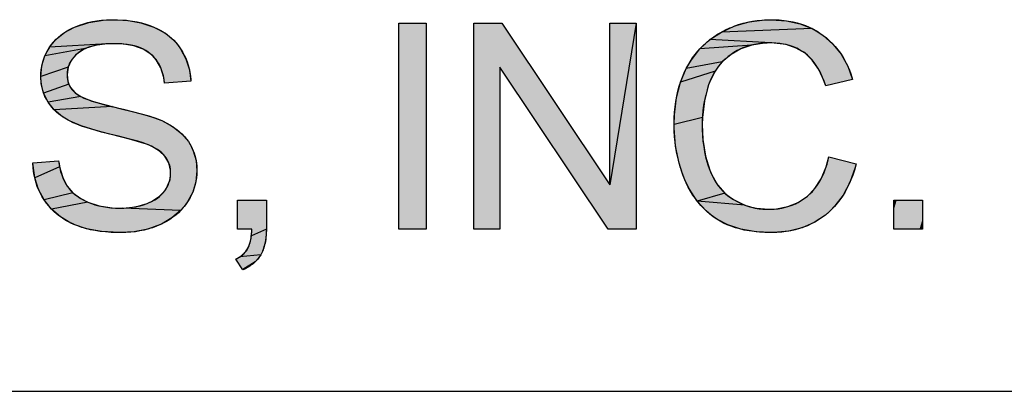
# Model space of a CAD drawing. Extents: x 0 to 1189, y 0 to 841.
# Tile 29 of 36: x 1015.63 to 1035.47, y 70 to 77.49. Entities that reach past the tile are written whole.
import ezdxf

# ---------------------------------------------------------------- set-up
doc = ezdxf.new("R2010")
doc.units = 0
doc.header["$LTSCALE"] = 65.395
doc.header["$MEASUREMENT"] = 0
doc.layers.get('0').update_dxf_attribs({"linetype": 'CONTINUOUS'})

msp = doc.modelspace()

# ---------------------------------------------------------------- linework, layer by layer
at = {"color": 4, "linetype": 'Continuous'}
for p, q in [((1016.75537, 77.35136), (1017.02104, 77.43668)), ((1017.02104, 77.43668), (1017.31007, 77.48341)), ((1017.31007, 77.48341), (1017.51697, 77.49248)), ((1017.51697, 77.49248), (1017.78163, 77.47945)), ((1017.78163, 77.47945), (1018.07328, 77.42931)), ((1018.07328, 77.42931), (1018.33199, 77.34371)), ((1023.26959, 77.42201), (1023.81873, 77.42201)), ((1023.26959, 73.27019), (1023.26959, 77.42201)), ((1023.81873, 77.42201), (1023.81873, 73.27019)), ((1025.34506, 77.422), (1027.5258, 74.16246)), ((1028.05267, 77.422), (1027.5258, 74.16246)), ((1030.0436, 77.3667), (1030.33246, 77.44867)), ((1030.33246, 77.44867), (1030.63937, 77.4885)), ((1030.63937, 77.4885), (1030.77664, 77.49248)), ((1030.77664, 77.49248), (1030.77724, 77.49248)), ((1030.77724, 77.49248), (1031.08483, 77.47147)), ((1031.08483, 77.47147), (1031.35836, 77.41088)), ((1031.35836, 77.41088), (1031.60343, 77.31244)), ((1016.36562, 77.09772), (1016.53123, 77.23288)), ((1016.53123, 77.23288), (1016.73568, 77.34303)), ((1016.73568, 77.34303), (1016.75537, 77.35136)), ((1018.33199, 77.34371), (1018.36042, 77.33142)), ((1018.36042, 77.33142), (1018.56674, 77.21737)), ((1018.56674, 77.21737), (1018.73693, 77.07624)), ((1029.53905, 77.09037), (1029.7704, 77.24226)), ((1029.7704, 77.24226), (1030.0436, 77.3667)), ((1031.60343, 77.31244), (1029.7704, 77.24226)), ((1031.60343, 77.31244), (1031.71693, 77.24878)), ((1031.71693, 77.24878), (1031.82447, 77.17545)), ((1016.23424, 76.93568), (1016.29571, 77.02011)), ((1017.39429, 77.00397), (1016.23424, 76.93568)), ((1016.29571, 77.02011), (1016.36562, 77.09772)), ((1017.39429, 77.00397), (1017.14245, 76.97037)), ((1017.54029, 77.00823), (1017.39429, 77.00397)), ((1017.68975, 77.00294), (1017.54029, 77.00823)), ((1017.92809, 76.96651), (1017.68975, 77.00294)), ((1018.73693, 77.07624), (1018.80967, 76.99505)), ((1018.80967, 76.99505), (1018.87417, 76.90679)), ((1029.33827, 76.90493), (1029.43485, 77.00185)), ((1029.43485, 77.00185), (1029.53905, 77.09037)), ((1030.76498, 77.02268), (1029.53905, 77.09037)), ((1030.64291, 77.01879), (1030.38621, 76.98117)), ((1030.76498, 77.02268), (1030.64291, 77.01879)), ((1030.8372, 77.02109), (1030.76498, 77.02268)), ((1031.0752, 76.98988), (1030.8372, 77.02109)), ((1031.27942, 76.92135), (1031.0752, 76.98988)), ((1031.82447, 77.17545), (1032.02022, 77.00134)), ((1032.02022, 77.00134), (1032.18389, 76.79529)), ((1016.14087, 76.7624), (1016.23424, 76.93568)), ((1016.95339, 76.90947), (1016.14087, 76.7624)), ((1016.7731, 76.79105), (1016.66782, 76.66793)), ((1016.81332, 76.82553), (1016.7731, 76.79105)), ((1016.95339, 76.90947), (1016.81332, 76.82553)), ((1017.14245, 76.97037), (1016.95339, 76.90947)), ((1018.11587, 76.90039), (1017.92809, 76.96651)), ((1018.26326, 76.80726), (1018.11587, 76.90039)), ((1018.32737, 76.74791), (1018.26326, 76.80726)), ((1018.87417, 76.90679), (1018.98206, 76.70277)), ((1029.16775, 76.68563), (1029.33827, 76.90493)), ((1030.38621, 76.98117), (1029.33827, 76.90493)), ((1029.96563, 76.79369), (1029.78814, 76.63971)), ((1030.16242, 76.90603), (1029.96563, 76.79369)), ((1030.38621, 76.98117), (1030.16242, 76.90603)), ((1031.45629, 76.81596), (1031.27942, 76.92135)), ((1031.6035, 76.67668), (1031.45629, 76.81596)), ((1032.18389, 76.79529), (1032.3165, 76.55492)), ((1016.07749, 76.56039), (1016.10388, 76.66261)), ((1016.10388, 76.66261), (1016.14087, 76.7624)), ((1016.66782, 76.66793), (1016.60588, 76.53346)), ((1018.38368, 76.681), (1018.32737, 76.74791)), ((1018.47334, 76.52386), (1018.38368, 76.681)), ((1018.98206, 76.70277), (1019.05035, 76.48113)), ((1029.06466, 76.50851), (1029.16775, 76.68563)), ((1029.78814, 76.63971), (1029.06466, 76.50851)), ((1029.78814, 76.63971), (1029.71278, 76.55227)), ((1031.73235, 76.49118), (1031.6035, 76.67668)), ((1016.05642, 76.34895), (1016.07749, 76.56039)), ((1016.60588, 76.53346), (1016.05642, 76.34895)), ((1016.60588, 76.53346), (1016.5852, 76.38566)), ((1018.53305, 76.33009), (1018.47334, 76.52386)), ((1019.05035, 76.48113), (1019.07827, 76.25238)), ((1027.48909, 73.27019), (1025.30834, 76.53269)), ((1028.94686, 76.22962), (1029.06466, 76.50851)), ((1029.64624, 76.45768), (1028.94686, 76.22962)), ((1029.64624, 76.45768), (1029.53968, 76.24688)), ((1029.71278, 76.55227), (1029.64624, 76.45768)), ((1031.84333, 76.24979), (1031.73235, 76.49118)), ((1032.3165, 76.55492), (1032.41607, 76.28318)), ((1016.0657, 76.2074), (1016.05642, 76.34895)), ((1016.11333, 76.01176), (1016.0657, 76.2074)), ((1016.5852, 76.38566), (1016.60028, 76.25617)), ((1016.60028, 76.25617), (1016.62232, 76.18913)), ((1018.5514, 76.21271), (1018.53305, 76.33009)), ((1028.86594, 75.92071), (1028.94686, 76.22962)), ((1029.53968, 76.24688), (1029.51427, 76.17686)), ((1031.8758, 76.15563), (1031.84333, 76.24979)), ((1016.62232, 76.18913), (1016.11333, 76.01176)), ((1016.20136, 75.83182), (1016.11333, 76.01176)), ((1016.62232, 76.18913), (1016.65409, 76.127)), ((1016.65409, 76.127), (1016.74667, 76.01748)), ((1016.74667, 76.01748), (1016.86007, 75.94361)), ((1029.51427, 76.17686), (1029.42879, 75.85428)), ((1016.86007, 75.94361), (1016.20136, 75.83182)), ((1016.32719, 75.67458), (1016.20136, 75.83182)), ((1016.86007, 75.94361), (1017.0876, 75.85231)), ((1017.0876, 75.85231), (1017.49197, 75.74084)), ((1028.82331, 75.57699), (1028.86594, 75.92071)), ((1029.42879, 75.85428), (1029.38776, 75.52315)), ((1017.49197, 75.74084), (1016.32719, 75.67458)), ((1016.49593, 75.5344), (1016.32719, 75.67458)), ((1017.57509, 75.72168), (1017.71292, 75.68969)), ((1017.71292, 75.68969), (1018.23271, 75.55176)), ((1016.64506, 75.44519), (1016.49593, 75.5344)), ((1016.86937, 75.3503), (1016.64506, 75.44519)), ((1018.23271, 75.55176), (1018.49433, 75.45685)), ((1018.49433, 75.45685), (1018.72118, 75.33092)), ((1028.81723, 75.37751), (1028.82331, 75.57699)), ((1029.38776, 75.52315), (1028.81723, 75.37751)), ((1029.38776, 75.52315), (1029.38377, 75.38046)), ((1017.27903, 75.22802), (1016.86937, 75.3503)), ((1017.4465, 75.18611), (1017.27903, 75.22802)), ((1018.72118, 75.33092), (1018.89844, 75.1892)), ((1028.81798, 75.3082), (1028.81723, 75.37751)), ((1028.84793, 74.94379), (1028.81798, 75.3082)), ((1029.38377, 75.38046), (1029.39764, 75.07392)), ((1017.89404, 75.0728), (1017.4465, 75.18611)), ((1018.186, 74.98305), (1017.89404, 75.0728)), ((1018.89844, 75.1892), (1019.0299, 75.03333)), ((1019.0299, 75.03333), (1019.0833, 74.9443)), ((1029.39764, 75.07392), (1029.44975, 74.74372)), ((1018.2855, 74.94109), (1018.186, 74.98305)), ((1018.45064, 74.84371), (1018.2855, 74.94109)), ((1018.55906, 74.73858), (1018.45064, 74.84371)), ((1019.0833, 74.9443), (1019.12677, 74.85081)), ((1019.12677, 74.85081), (1019.18405, 74.65058)), ((1028.92086, 74.59646), (1028.84793, 74.94379)), ((1016.41607, 74.64966), (1016.43549, 74.52443)), ((1018.63451, 74.6083), (1018.55906, 74.73858)), ((1018.67006, 74.46106), (1018.63451, 74.6083)), ((1019.18405, 74.65058), (1019.20199, 74.44278)), ((1029.44975, 74.74372), (1029.53741, 74.45531)), ((1031.88375, 74.52574), (1031.93757, 74.72605)), ((1015.90003, 74.55189), (1015.8979, 74.60425)), ((1015.93508, 74.3028), (1015.90003, 74.55189)), ((1016.43549, 74.52443), (1015.93508, 74.3028)), ((1016.43549, 74.52443), (1016.49736, 74.31001)), ((1018.6732, 74.39736), (1018.67006, 74.46106)), ((1019.20199, 74.44278), (1019.18085, 74.2251)), ((1028.9734, 74.42834), (1028.92086, 74.59646)), ((1029.03664, 74.26391), (1028.9734, 74.42834)), ((1029.53741, 74.45531), (1029.57546, 74.36689)), ((1031.78383, 74.28682), (1031.88375, 74.52574)), ((1032.46795, 74.51415), (1032.3601, 74.21244)), ((1032.48758, 74.58685), (1032.46795, 74.51415)), ((1016.01021, 74.07181), (1015.93508, 74.3028)), ((1016.49736, 74.31001), (1016.58712, 74.13828)), ((1018.58876, 74.09282), (1018.65201, 74.23983)), ((1018.65201, 74.23983), (1018.66789, 74.31723)), ((1018.66789, 74.31723), (1018.6732, 74.39736)), ((1019.18085, 74.2251), (1019.11729, 74.01625)), ((1029.12886, 74.07294), (1029.03664, 74.26391)), ((1029.57546, 74.36689), (1029.69462, 74.1629)), ((1031.65758, 74.09204), (1031.78383, 74.28682)), ((1032.3601, 74.21244), (1032.22373, 73.95529)), ((1016.12515, 73.85796), (1016.01021, 74.07181)), ((1016.58712, 74.13828), (1016.70368, 74.00405)), ((1018.44439, 73.92516), (1018.55523, 74.04153)), ((1018.55523, 74.04153), (1018.58876, 74.09282)), ((1019.11729, 74.01625), (1019.0125, 73.81829)), ((1029.28354, 73.8359), (1029.12886, 74.07294)), ((1029.69462, 74.1629), (1029.84141, 73.99671)), ((1031.50448, 73.93522), (1031.65758, 74.09204)), ((1016.70368, 74.00405), (1016.12515, 73.85796)), ((1016.2726, 73.67221), (1016.12515, 73.85796)), ((1017.00472, 73.81533), (1016.2726, 73.67221)), ((1016.70368, 74.00405), (1016.86407, 73.88674)), ((1016.86407, 73.88674), (1017.00472, 73.81533)), ((1017.00472, 73.81533), (1017.23529, 73.73838)), ((1018.19662, 73.78541), (1018.28907, 73.82631)), ((1018.28907, 73.82631), (1018.44439, 73.92516)), ((1019.0125, 73.81829), (1018.94711, 73.72746)), ((1020.02066, 73.85118), (1020.60164, 73.85118)), ((1020.02066, 73.27019), (1020.02066, 73.85118)), ((1029.84141, 73.99671), (1029.28354, 73.8359)), ((1030.24192, 73.75581), (1029.28354, 73.8359)), ((1029.46566, 73.63656), (1029.28354, 73.8359)), ((1029.84141, 73.99671), (1029.9259, 73.92644)), ((1029.9259, 73.92644), (1030.01783, 73.86475)), ((1030.01783, 73.86475), (1030.24192, 73.75581)), ((1031.31776, 73.8093), (1031.50448, 73.93522)), ((1032.22373, 73.95529), (1032.05945, 73.73725)), ((1033.24361, 73.85118), (1033.8246, 73.85118)), ((1033.24361, 73.27019), (1033.24361, 73.85118)), ((1033.8246, 73.85118), (1033.8246, 73.27019)), ((1016.45033, 73.51749), (1016.2726, 73.67221)), ((1017.23529, 73.73838), (1017.49382, 73.69822)), ((1017.49382, 73.69822), (1017.64173, 73.69266)), ((1017.64173, 73.69266), (1017.70766, 73.69371)), ((1017.70766, 73.69371), (1017.97111, 73.72185)), ((1018.87318, 73.64336), (1017.70766, 73.69371)), ((1017.97111, 73.72185), (1018.19662, 73.78541)), ((1018.87318, 73.64336), (1018.69937, 73.495)), ((1018.94711, 73.72746), (1018.87318, 73.64336)), ((1029.56754, 73.55001), (1029.46566, 73.63656)), ((1030.24192, 73.75581), (1030.35844, 73.71779)), ((1030.35844, 73.71779), (1030.47796, 73.69072)), ((1030.47796, 73.69072), (1030.72357, 73.66935)), ((1030.72357, 73.66935), (1030.87874, 73.67733)), ((1030.87874, 73.67733), (1031.1098, 73.72334)), ((1031.1098, 73.72334), (1031.31776, 73.8093)), ((1031.96644, 73.64149), (1031.86606, 73.55433)), ((1032.05945, 73.73725), (1031.96644, 73.64149)), ((1016.65983, 73.39298), (1016.45033, 73.51749)), ((1018.69937, 73.495), (1018.48657, 73.37108)), ((1029.67661, 73.47221), (1029.56754, 73.55001)), ((1029.90183, 73.35323), (1029.67661, 73.47221)), ((1031.86606, 73.55433), (1031.64329, 73.40672)), ((1016.72336, 73.36398), (1016.65983, 73.39298)), ((1016.97552, 73.27792), (1016.72336, 73.36398)), ((1017.27745, 73.22169), (1016.97552, 73.27792)), ((1017.63831, 73.19966), (1017.27745, 73.22169)), ((1018.21309, 73.26977), (1017.93457, 73.21519)), ((1018.46736, 73.36206), (1018.21309, 73.26977)), ((1018.48657, 73.37108), (1018.46736, 73.36206)), ((1020.30967, 73.27019), (1020.02066, 73.27019)), ((1020.29987, 73.13755), (1020.30967, 73.27019)), ((1020.60164, 73.27019), (1020.29987, 73.13755)), ((1020.60164, 73.27019), (1020.59816, 73.16163)), ((1023.81873, 73.27019), (1023.26959, 73.27019)), ((1030.16421, 73.2666), (1029.90183, 73.35323)), ((1030.47027, 73.21421), (1030.16421, 73.2666)), ((1031.12919, 73.22959), (1030.83052, 73.20038)), ((1031.39846, 73.29863), (1031.12919, 73.22959)), ((1031.64329, 73.40672), (1031.39846, 73.29863)), ((1033.8246, 73.27019), (1033.24361, 73.27019)), ((1017.66783, 73.19955), (1017.63831, 73.19966)), ((1017.93457, 73.21519), (1017.66783, 73.19955)), ((1020.25605, 72.94382), (1020.2815, 73.03017)), ((1020.2815, 73.03017), (1020.29987, 73.13755)), ((1020.58425, 73.03807), (1020.56082, 72.93001)), ((1020.59816, 73.16163), (1020.58425, 73.03807)), ((1030.76794, 73.19955), (1030.47027, 73.21421)), ((1030.83052, 73.20038), (1030.76794, 73.19955)), ((1020.18265, 72.81285), (1020.22459, 72.87486)), ((1020.22459, 72.87486), (1020.25605, 72.94382)), ((1020.52874, 72.83556), (1020.48854, 72.75306)), ((1020.56082, 72.93001), (1020.52874, 72.83556)), ((1019.9869, 72.66693), (1019.99548, 72.67081)), ((1019.99548, 72.67081), (1020.06887, 72.71103)), ((1020.06887, 72.71103), (1020.13089, 72.75832)), ((1020.48854, 72.75306), (1020.06887, 72.71103)), ((1020.13089, 72.75832), (1020.18265, 72.81285)), ((1020.43788, 72.67873), (1020.3769, 72.61122)), ((1020.4645, 72.71504), (1020.43788, 72.67873)), ((1020.48854, 72.75306), (1020.4645, 72.71504)), ((1020.3769, 72.61122), (1020.12491, 72.45468)), ((1020.22079, 72.49498), (1020.12889, 72.44856)), ((1020.30488, 72.55004), (1020.22079, 72.49498)), ((1020.3769, 72.61122), (1020.30488, 72.55004))]:
    msp.add_line(p, q, dxfattribs=at)
at = {"color": 3, "linetype": 'Continuous'}
for q in [(1037, 70), (1174, 70)]:
    msp.add_line((909, 70), q, dxfattribs=at)
at = {"color": 4, "linetype": 'Continuous'}
for points in [[(1015.8979, 74.60425), (1016.41607, 74.64966), (1016.42472, 74.58578), (1016.43904, 74.50698), (1016.45653, 74.43373), (1016.47704, 74.36564), (1016.50043, 74.30237), (1016.52661, 74.24358), (1016.55551, 74.18897), (1016.58712, 74.13828), (1016.61982, 74.09363), (1016.65662, 74.05076), (1016.69772, 74.00955), (1016.74338, 73.96995), (1016.7939, 73.93191), (1016.84961, 73.89543), (1016.91089, 73.86053), (1016.97815, 73.82725), (1017.00472, 73.81533), (1017.07527, 73.78695), (1017.14847, 73.76217), (1017.22444, 73.74104), (1017.30335, 73.72361), (1017.38535, 73.70995), (1017.47059, 73.70016), (1017.55926, 73.69436), (1017.64173, 73.69266), (1017.72979, 73.69455), (1017.81801, 73.70048), (1017.9017, 73.71028), (1017.98114, 73.7238), (1018.05661, 73.74089), (1018.12836, 73.76145), (1018.19662, 73.78541), (1018.24184, 73.80418), (1018.30211, 73.83293), (1018.35658, 73.86346), (1018.40567, 73.89569), (1018.44977, 73.92959), (1018.48921, 73.96517), (1018.52428, 74.00245), (1018.55523, 74.04153), (1018.56855, 74.06077), (1018.59675, 74.1067), (1018.62028, 74.15304), (1018.63936, 74.19998), (1018.65414, 74.24771), (1018.65995, 74.27194), (1018.66471, 74.29645), (1018.67107, 74.34627), (1018.6732, 74.39736), (1018.67262, 74.42504), (1018.66838, 74.47586), (1018.66013, 74.52426), (1018.64793, 74.57053), (1018.63179, 74.61496), (1018.61166, 74.65769), (1018.58747, 74.69883), (1018.55906, 74.73858), (1018.52947, 74.77337), (1018.49478, 74.80741), (1018.45456, 74.84073), (1018.4083, 74.87336), (1018.35546, 74.90527), (1018.29541, 74.93639), (1018.22751, 74.96662), (1018.186, 74.98305), (1018.11818, 75.00701), (1018.01035, 75.04016), (1017.8491, 75.08489), (1017.61942, 75.14384), (1017.4465, 75.18611), (1017.29407, 75.22412), (1017.12796, 75.26902), (1016.98929, 75.31038), (1016.87463, 75.34845), (1016.78088, 75.38346), (1016.70521, 75.41565), (1016.64506, 75.44519), (1016.61, 75.46405), (1016.54198, 75.50419), (1016.47925, 75.54605), (1016.42156, 75.58958), (1016.36868, 75.63474), (1016.3204, 75.68153), (1016.27653, 75.72995), (1016.23689, 75.78003), (1016.20136, 75.83182), (1016.169, 75.88732), (1016.14082, 75.94417), (1016.11672, 76.00251), (1016.09666, 76.06242), (1016.08062, 76.12399), (1016.0686, 76.18737), (1016.06063, 76.25275), (1016.05678, 76.32033), (1016.05642, 76.34895), (1016.05856, 76.41735), (1016.06494, 76.48451), (1016.07553, 76.55054), (1016.09034, 76.61556), (1016.10938, 76.67962), (1016.13267, 76.74276), (1016.16029, 76.80507), (1016.19235, 76.86664), (1016.22897, 76.92754), (1016.23424, 76.93568), (1016.27207, 76.98979), (1016.31328, 77.04119), (1016.35789, 77.0899), (1016.406, 77.13601), (1016.45777, 77.17961), (1016.51334, 77.22073), (1016.57291, 77.25939), (1016.63669, 77.29559), (1016.7049, 77.3293), (1016.75537, 77.35136), (1016.83718, 77.38252), (1016.92114, 77.40985), (1017.00739, 77.43336), (1017.0961, 77.45303), (1017.1874, 77.46881), (1017.28147, 77.48066), (1017.37847, 77.48848), (1017.47858, 77.49218), (1017.51697, 77.49248), (1017.60244, 77.49119), (1017.70747, 77.48587), (1017.80803, 77.47659), (1017.90439, 77.46348), (1017.99681, 77.44666), (1018.08556, 77.42621), (1018.17086, 77.40221), (1018.25293, 77.3747), (1018.33199, 77.34371), (1018.39233, 77.31676), (1018.46066, 77.282), (1018.52492, 77.24458), (1018.58531, 77.20449), (1018.64199, 77.16175), (1018.69512, 77.11633), (1018.74483, 77.06818), (1018.79121, 77.01723), (1018.83431, 76.96346), (1018.87417, 76.90679), (1018.91271, 76.84392), (1018.94718, 76.77944), (1018.97765, 76.71329), (1018.99141, 76.67955), (1019.00417, 76.64537), (1019.02672, 76.57567), (1019.04531, 76.50407), (1019.05994, 76.43046), (1019.07056, 76.3547), (1019.0771, 76.27665), (1019.07827, 76.25238), (1018.5514, 76.21271), (1018.5513, 76.21363), (1018.54088, 76.28824), (1018.52698, 76.35792), (1018.50979, 76.42297), (1018.48944, 76.4837), (1018.46605, 76.54036), (1018.43968, 76.59321), (1018.41039, 76.64247), (1018.37815, 76.68836), (1018.34293, 76.73105), (1018.30465, 76.77067), (1018.26326, 76.80726), (1018.22023, 76.83984), (1018.17349, 76.86976), (1018.12279, 76.89703), (1018.06784, 76.92164), (1018.00833, 76.94349), (1017.9439, 76.96249), (1017.87419, 76.97849), (1017.79878, 76.99129), (1017.71726, 77.00069), (1017.62918, 77.00642), (1017.54029, 77.00823), (1017.46587, 77.00717), (1017.36976, 77.00233), (1017.28196, 76.99387), (1017.20187, 76.9821), (1017.12892, 76.96729), (1017.06257, 76.94969), (1017.00232, 76.9295), (1016.94768, 76.90689), (1016.89823, 76.88197), (1016.85356, 76.85485), (1016.81332, 76.82553), (1016.79857, 76.81342), (1016.75635, 76.77519), (1016.71943, 76.73619), (1016.68744, 76.69637), (1016.66011, 76.65564), (1016.6372, 76.61392), (1016.61854, 76.57105), (1016.61076, 76.54913), (1016.60401, 76.52687)], [(1024.78147, 73.27019), (1024.78147, 77.42201), (1025.34506, 77.42201)], [(1027.5258, 74.16246), (1027.5258, 77.42201), (1028.05267, 77.42201), (1028.05267, 73.27019), (1027.48909, 73.27019)], [(1028.81723, 75.37163), (1028.81724, 75.38732), (1028.8198, 75.50817), (1028.82666, 75.62469), (1028.83769, 75.73709), (1028.85276, 75.84555), (1028.87176, 75.95024), (1028.89462, 76.05134), (1028.92125, 76.14902), (1028.95159, 76.24343), (1028.98562, 76.33472), (1029.02331, 76.42304), (1029.06466, 76.50851), (1029.09485, 76.56505), (1029.14163, 76.64475), (1029.19122, 76.72044), (1029.24363, 76.79228), (1029.29888, 76.86044), (1029.35702, 76.92503), (1029.41812, 76.98618), (1029.4498, 77.0155), (1029.48226, 77.04397), (1029.54944, 77.09842), (1029.61978, 77.14958), (1029.69339, 77.19752), (1029.7704, 77.24226), (1029.85521, 77.28627), (1029.94148, 77.32596), (1029.9852, 77.3442), (1030.02931, 77.36139), (1030.1187, 77.39257), (1030.20975, 77.41954), (1030.30257, 77.44231), (1030.39729, 77.46088), (1030.49402, 77.47523), (1030.59289, 77.4853), (1030.69403, 77.49105), (1030.77664, 77.49248), (1030.83657, 77.49174), (1030.93694, 77.48703), (1031.03341, 77.47811), (1031.12617, 77.46512), (1031.21544, 77.44816), (1031.3014, 77.42732), (1031.38424, 77.40268), (1031.46414, 77.37426), (1031.54124, 77.3421), (1031.61571, 77.30617), (1031.68768, 77.26645), (1031.72277, 77.24514), (1031.75726, 77.22287), (1031.82447, 77.17545), (1031.89002, 77.12368), (1031.95221, 77.06884), (1032.01115, 77.01084), (1032.06688, 76.94966), (1032.11945, 76.88521), (1032.16892, 76.81739), (1032.21534, 76.74606), (1032.25873, 76.67106), (1032.29909, 76.59222), (1032.3364, 76.50936), (1032.37063, 76.42226), (1032.40172, 76.33073), (1032.41607, 76.28318), (1031.8758, 76.15563), (1031.86432, 76.19056), (1031.83178, 76.28012), (1031.79724, 76.36259), (1031.76082, 76.43844), (1031.72259, 76.50809), (1031.6826, 76.57195), (1031.64088, 76.63038), (1031.59743, 76.68372), (1031.55222, 76.73226), (1031.5052, 76.77627), (1031.45629, 76.81596), (1031.43003, 76.83511), (1031.40313, 76.85332), (1031.34743, 76.88695), (1031.28902, 76.9169), (1031.22774, 76.94323), (1031.16339, 76.96594), (1031.09575, 76.98499), (1031.02458, 77.0003), (1030.94964, 77.01176), (1030.87065, 77.01923), (1030.78733, 77.02253), (1030.76498, 77.02268), (1030.69492, 77.02142), (1030.6061, 77.016), (1030.52142, 77.00645), (1030.44064, 76.99294), (1030.36351, 76.97559), (1030.28979, 76.95448), (1030.21929, 76.92968), (1030.15179, 76.90122), (1030.08712, 76.86909), (1030.02511, 76.83327), (1029.99505, 76.81395), (1029.96563, 76.79369), (1029.90492, 76.74743), (1029.84822, 76.69864), (1029.79536, 76.64724), (1029.74618, 76.59318), (1029.70058, 76.53634), (1029.65849, 76.47665), (1029.6199, 76.41404), (1029.58475, 76.34837), (1029.55303, 76.27946), (1029.52473, 76.20713), (1029.51427, 76.17686), (1029.4824, 76.0757), (1029.45501, 75.97374), (1029.44299, 75.92244), (1029.43207, 75.87092), (1029.41358, 75.76725), (1029.39952, 75.66267), (1029.3899, 75.55713), (1029.38473, 75.45055), (1029.38377, 75.38046), (1029.38517, 75.2803), (1029.39078, 75.16), (1029.40049, 75.04517), (1029.41416, 74.93553), (1029.43163, 74.83077), (1029.45278, 74.73063), (1029.47751, 74.63483), (1029.50574, 74.54314), (1029.53741, 74.45531), (1029.55695, 74.40794), (1029.59065, 74.33556), (1029.62707, 74.26772), (1029.66618, 74.20419)], [(1016.60401, 76.52687), (1016.5936, 76.48137), (1016.58732, 76.43437), (1016.5852, 76.38566), (1016.5852, 76.38471), (1016.58737, 76.33483), (1016.59358, 76.28772), (1016.6037, 76.24312), (1016.61766, 76.20077), (1016.63548, 76.16044), (1016.65717, 76.12207), (1016.6828, 76.08553), (1016.71256, 76.0507), (1016.74667, 76.01748), (1016.77548, 75.99419), (1016.81356, 75.96918), (1016.86265, 75.94231), (1016.92467, 75.91346), (1017.00173, 75.88254), (1017.09612, 75.84949), (1017.21031, 75.81424), (1017.34695, 75.77672), (1017.50886, 75.73687)], [(1025.30834, 76.53269), (1025.30834, 73.27019), (1024.78147, 73.27019)], [(1017.49197, 75.74084), (1017.67725, 75.69809), (1017.89728, 75.6446), (1018.0767, 75.59721), (1018.22125, 75.55529), (1018.33606, 75.51824), (1018.42572, 75.48558), (1018.49433, 75.45685), (1018.51911, 75.44514), (1018.59795, 75.40488), (1018.67053, 75.36318), (1018.7372, 75.32009), (1018.7983, 75.27566), (1018.85413, 75.2299), (1018.90497, 75.18282), (1018.95107, 75.1344), (1018.99265, 75.08459), (1019.0299, 75.03333), (1019.06483, 74.97753), (1019.09575, 74.92003), (1019.12271, 74.86074), (1019.14574, 74.79964), (1019.16487, 74.73658), (1019.18009, 74.67143), (1019.19138, 74.60401), (1019.19867, 74.53415), (1019.20185, 74.46169), (1019.20199, 74.44278), (1019.19985, 74.37249), (1019.19346, 74.30341), (1019.18284, 74.23539), (1019.17595, 74.20172), (1019.16799, 74.16827), (1019.14889, 74.10203), (1019.12549, 74.03655), (1019.0977, 73.9717), (1019.06539, 73.90736), (1019.02841, 73.84342), (1019.0125, 73.81829), (1018.97221, 73.76015), (1018.95078, 73.73209), (1018.9285, 73.7047), (1018.88138, 73.65191), (1018.83073, 73.60168), (1018.77641, 73.55393), (1018.71827, 73.50861), (1018.65613, 73.46568), (1018.58978, 73.42515), (1018.519, 73.38701), (1018.46736, 73.36206), (1018.38922, 73.32876), (1018.30877, 73.29919), (1018.22592, 73.27337), (1018.14053, 73.25131), (1018.05249, 73.23305), (1017.96166, 73.21866), (1017.8679, 73.20821), (1017.77107, 73.2018), (1017.67103, 73.19955), (1017.66783, 73.19955), (1017.59824, 73.20018), (1017.47691, 73.2045), (1017.36237, 73.21271), (1017.25427, 73.2246), (1017.15228, 73.24), (1017.05609, 73.25871), (1016.96538, 73.28059), (1016.87988, 73.3055), (1016.79929, 73.33333), (1016.72336, 73.36398), (1016.69987, 73.3743), (1016.62725, 73.40926), (1016.5584, 73.44711), (1016.49314, 73.48785), (1016.43128, 73.53151), (1016.37268, 73.57812), (1016.3172, 73.62776), (1016.2906, 73.65374), (1016.26475, 73.6805), (1016.21531, 73.73637), (1016.1688, 73.79547), (1016.12515, 73.85796), (1016.08434, 73.92403), (1016.04762, 73.99164), (1016.01494, 74.06088), (1016.00009, 74.09613), (1015.98624, 74.13182), (1015.96153, 74.20446), (1015.9408, 74.27889), (1015.92405, 74.35522), (1015.91131, 74.43355), (1015.90264, 74.514), (1015.8981, 74.5967), (1015.8979, 74.60425)], [(1031.93757, 74.72605), (1032.48758, 74.58685), (1032.48048, 74.55959), (1032.45047, 74.45545), (1032.4174, 74.35651), (1032.38136, 74.26253), (1032.34242, 74.1733), (1032.30064, 74.08861), (1032.25608, 74.00827), (1032.20875, 73.93209), (1032.15868, 73.85992), (1032.10584, 73.79159), (1032.0502, 73.72698), (1031.99174, 73.66596), (1031.93037, 73.60843), (1031.86606, 73.55433), (1031.79777, 73.50323), (1031.72745, 73.45621), (1031.65497, 73.41318), (1031.58029, 73.3741), (1031.50335, 73.33895), (1031.42401, 73.30769), (1031.34214, 73.28031), (1031.25758, 73.25681), (1031.17017, 73.23723), (1031.07974, 73.22163), (1030.9861, 73.21009), (1030.88908, 73.20272), (1030.78846, 73.19964), (1030.76794, 73.19955), (1030.76694, 73.19955), (1030.64879, 73.20177), (1030.53647, 73.20823), (1030.42969, 73.21873), (1030.32818, 73.23309), (1030.23168, 73.25115), (1030.13993, 73.27278), (1030.0527, 73.29784), (1029.96975, 73.32625), (1029.89086, 73.35793), (1029.81583, 73.39283), (1029.74448, 73.43093), (1029.67661, 73.47221), (1029.60677, 73.52042), (1029.53986, 73.57208), (1029.47583, 73.62724), (1029.41466, 73.68591), (1029.35627, 73.74819), (1029.30061, 73.81419), (1029.24765, 73.88404), (1029.19735, 73.95788), (1029.14973, 74.03587), (1029.1048, 74.11818), (1029.06258, 74.20501), (1029.03664, 74.26391), (1028.99538, 74.36752), (1028.95843, 74.47254), (1028.94156, 74.5256), (1028.92576, 74.57903), (1028.89736, 74.68702), (1028.87323, 74.79659), (1028.85338, 74.90783), (1028.83781, 75.02086), (1028.82657, 75.13576), (1028.81969, 75.25265), (1028.81723, 75.37163)], [(1029.66618, 74.20419), (1029.70797, 74.14475), (1029.75247, 74.08919), (1029.79972, 74.03734), (1029.8498, 73.98905), (1029.9028, 73.94421), (1029.95878, 73.9028), (1030.01783, 73.86475), (1030.0881, 73.82519), (1030.15918, 73.79028), (1030.23119, 73.75992), (1030.30424, 73.73399), (1030.34121, 73.72266), (1030.37847, 73.71243), (1030.45391, 73.69524), (1030.53068, 73.68239), (1030.60895, 73.67388), (1030.68887, 73.66976), (1030.72357, 73.66935), (1030.75401, 73.66964), (1030.83539, 73.67343), (1030.91363, 73.68148), (1030.98891, 73.69365), (1031.06143, 73.70987), (1031.13137, 73.73008), (1031.1989, 73.75424), (1031.26417, 73.78236), (1031.296, 73.79792), (1031.32731, 73.81449), (1031.38833, 73.85061), (1031.44736, 73.89082), (1031.50448, 73.93522), (1031.55597, 73.98101), (1031.60471, 74.03042), (1031.65078, 74.08359), (1031.69425, 74.14068), (1031.73513, 74.20187), (1031.77343, 74.26739), (1031.80912, 74.33746), (1031.84215, 74.41235), (1031.87244, 74.49232), (1031.8999, 74.57768), (1031.92439, 74.66872), (1031.93757, 74.72605)], [(1020.60164, 73.85118), (1020.60164, 73.27019), (1020.60111, 73.22676), (1020.59941, 73.18259), (1020.59659, 73.14027), (1020.59269, 73.09973), (1020.58775, 73.06091), (1020.58182, 73.02373), (1020.57493, 72.98813), (1020.56712, 72.95405), (1020.5584, 72.92142), (1020.54882, 72.89019), (1020.53839, 72.8603), (1020.52714, 72.83169), (1020.51507, 72.80432), (1020.5022, 72.77812), (1020.48854, 72.75306), (1020.47365, 72.72884), (1020.46582, 72.71698), (1020.45773, 72.7053), (1020.44078, 72.68243), (1020.42278, 72.66024), (1020.40372, 72.63868), (1020.38356, 72.61776), (1020.36229, 72.59746), (1020.33986, 72.57777), (1020.31625, 72.55869), (1020.29142, 72.54021), (1020.26532, 72.52234), (1020.23792, 72.50507), (1020.20916, 72.48841), (1020.17901, 72.47238), (1020.1474, 72.45698), (1020.12889, 72.44856)], [(1020.12889, 72.44856), (1019.9869, 72.66693), (1020.01038, 72.67791), (1020.03437, 72.69041), (1020.05712, 72.70362), (1020.07867, 72.71754), (1020.09906, 72.73215), (1020.11834, 72.74746), (1020.13655, 72.76347), (1020.15371, 72.78019), (1020.16985, 72.79763), (1020.185, 72.8158), (1020.19917, 72.83473), (1020.21236, 72.85441), (1020.22459, 72.87486), (1020.23532, 72.89534), (1020.24549, 72.91742), (1020.25507, 72.94121), (1020.26405, 72.96681), (1020.27238, 72.99435), (1020.28004, 73.02395), (1020.28697, 73.05573), (1020.29314, 73.08983), (1020.29848, 73.12639), (1020.30294, 73.16557), (1020.30647, 73.20753), (1020.30899, 73.25242), (1020.30967, 73.27019)]]:
    msp.add_lwpolyline(points, dxfattribs=at)
for points in [[(1016.75537, 77.35136), (1017.02104, 77.43668), (1018.07328, 77.42931)], [(1018.07328, 77.42931), (1018.33199, 77.34371), (1016.75537, 77.35136)], [(1017.02104, 77.43668), (1017.31007, 77.48341), (1017.78163, 77.47945)], [(1017.78163, 77.47945), (1018.07328, 77.42931), (1017.02104, 77.43668)], [(1017.51697, 77.49248), (1017.78163, 77.47945), (1017.31007, 77.48341)], [(1023.81873, 76.99022), (1023.26959, 75.96057), (1023.81873, 77.42201)], [(1023.81873, 77.42201), (1023.26959, 75.96057), (1023.62543, 77.42201)], [(1023.62543, 77.42201), (1023.26959, 75.96057), (1023.3267, 77.42201)], [(1023.26959, 75.96057), (1023.26959, 77.42201), (1023.3267, 77.42201)], [(1025.30834, 76.53269), (1024.78147, 73.2702), (1025.34506, 77.42201)], [(1024.78147, 73.2702), (1024.78147, 77.42201), (1025.34506, 77.42201)], [(1025.34506, 77.42201), (1027.5258, 74.16246), (1025.30834, 76.53269)], [(1027.5258, 74.16246), (1028.05267, 77.42201), (1027.48909, 73.2702)], [(1028.05267, 77.42201), (1028.05267, 73.2702), (1027.48909, 73.2702)], [(1027.5258, 77.422), (1028.05267, 77.422), (1027.5258, 74.16246)], [(1030.0436, 77.3667), (1030.33246, 77.44867), (1031.35836, 77.41088)], [(1031.35836, 77.41088), (1031.60343, 77.31244), (1030.0436, 77.3667)], [(1030.33246, 77.44867), (1030.63937, 77.4885), (1031.08483, 77.47147)], [(1031.08483, 77.47147), (1031.35836, 77.41088), (1030.33246, 77.44867)], [(1030.63937, 77.4885), (1030.77664, 77.49248), (1030.77724, 77.49248)], [(1030.77724, 77.49248), (1031.08483, 77.47147), (1030.63937, 77.4885)], [(1016.36562, 77.09772), (1016.53123, 77.23288), (1018.56674, 77.21737)], [(1018.56674, 77.21737), (1018.73693, 77.07624), (1016.36562, 77.09772)], [(1016.53123, 77.23288), (1016.73568, 77.34303), (1018.36042, 77.33142)], [(1018.36042, 77.33142), (1018.56674, 77.21737), (1016.53123, 77.23288)], [(1016.73568, 77.34303), (1016.75537, 77.35136), (1018.33199, 77.34371)], [(1018.33199, 77.34371), (1018.36042, 77.33142), (1016.73568, 77.34303)], [(1029.53905, 77.09037), (1029.7704, 77.24226), (1031.82447, 77.17545)], [(1029.7704, 77.24226), (1030.0436, 77.3667), (1031.60343, 77.31244)], [(1029.7704, 77.24226), (1031.60343, 77.31244), (1031.71693, 77.24878)], [(1031.71693, 77.24878), (1031.82447, 77.17545), (1029.7704, 77.24226)], [(1016.23424, 76.93568), (1016.29571, 77.02011), (1017.39429, 77.00397)], [(1016.23424, 76.93568), (1017.39429, 77.00397), (1017.14245, 76.97037)], [(1016.29571, 77.02011), (1016.36562, 77.09772), (1018.73693, 77.07624)], [(1016.29571, 77.02011), (1018.73693, 77.07624), (1017.54029, 77.00823)], [(1017.54029, 77.00823), (1017.39429, 77.00397), (1016.29571, 77.02011)], [(1017.54029, 77.00823), (1018.73693, 77.07624), (1017.68975, 77.00294)], [(1018.73693, 77.07624), (1018.80967, 76.99505), (1017.68975, 77.00294)], [(1017.92809, 76.96651), (1017.68975, 77.00294), (1018.80967, 76.99505)], [(1018.80967, 76.99505), (1018.87417, 76.90679), (1017.92809, 76.96651)], [(1023.81873, 76.99022), (1023.81873, 74.73163), (1023.26959, 75.96057)], [(1029.33827, 76.90493), (1029.43485, 77.00185), (1030.38621, 76.98117)], [(1029.43485, 77.00185), (1029.53905, 77.09037), (1030.76498, 77.02268)], [(1030.64291, 77.01879), (1029.43485, 77.00185), (1030.76498, 77.02268)], [(1030.64291, 77.01879), (1030.38621, 76.98117), (1029.43485, 77.00185)], [(1029.53905, 77.09037), (1031.82447, 77.17545), (1030.76498, 77.02268)], [(1030.76498, 77.02268), (1031.82447, 77.17545), (1030.8372, 77.02109)], [(1031.82447, 77.17545), (1032.02022, 77.00134), (1030.8372, 77.02109)], [(1031.0752, 76.98988), (1030.8372, 77.02109), (1032.02022, 77.00134)], [(1031.0752, 76.98988), (1032.02022, 77.00134), (1031.27942, 76.92135)], [(1031.27942, 76.92135), (1032.02022, 77.00134), (1031.45629, 76.81596)], [(1032.02022, 77.00134), (1032.18389, 76.79529), (1031.45629, 76.81596)], [(1016.14087, 76.7624), (1016.23424, 76.93568), (1016.95339, 76.90947)], [(1016.14087, 76.7624), (1016.95339, 76.90947), (1016.81332, 76.82553)], [(1016.7731, 76.79105), (1016.14087, 76.7624), (1016.81332, 76.82553)], [(1016.7731, 76.79105), (1016.66782, 76.66793), (1016.14087, 76.7624)], [(1017.14245, 76.97037), (1016.95339, 76.90947), (1016.23424, 76.93568)], [(1018.11587, 76.90039), (1017.92809, 76.96651), (1018.87417, 76.90679)], [(1018.11587, 76.90039), (1018.87417, 76.90679), (1018.26326, 76.80726)], [(1018.26326, 76.80726), (1018.87417, 76.90679), (1018.32737, 76.74791)], [(1018.87417, 76.90679), (1018.98206, 76.70277), (1018.32737, 76.74791)], [(1029.16775, 76.68563), (1029.33827, 76.90493), (1029.96563, 76.79369)], [(1029.96563, 76.79369), (1029.78814, 76.63971), (1029.16775, 76.68563)], [(1029.33827, 76.90493), (1030.38621, 76.98117), (1030.16242, 76.90603)], [(1030.16242, 76.90603), (1029.96563, 76.79369), (1029.33827, 76.90493)], [(1031.6035, 76.67668), (1031.45629, 76.81596), (1032.18389, 76.79529)], [(1032.18389, 76.79529), (1032.3165, 76.55492), (1031.6035, 76.67668)], [(1016.10388, 76.66261), (1016.66782, 76.66793), (1016.07749, 76.56039)], [(1016.66782, 76.66793), (1016.60588, 76.53346), (1016.07749, 76.56039)], [(1016.10388, 76.66261), (1016.14087, 76.7624), (1016.66782, 76.66793)], [(1018.38368, 76.681), (1018.32737, 76.74791), (1018.98206, 76.70277)], [(1018.38368, 76.681), (1018.98206, 76.70277), (1018.47334, 76.52386)], [(1018.98206, 76.70277), (1019.05035, 76.48113), (1018.47334, 76.52386)], [(1029.06466, 76.50851), (1029.16775, 76.68563), (1029.78814, 76.63971)], [(1029.06466, 76.50851), (1029.78814, 76.63971), (1029.71278, 76.55227)], [(1031.73235, 76.49118), (1031.6035, 76.67668), (1032.3165, 76.55492)], [(1016.05642, 76.34895), (1016.07749, 76.56039), (1016.60588, 76.53346)], [(1016.05642, 76.34895), (1016.60588, 76.53346), (1016.5852, 76.38566)], [(1018.53305, 76.33009), (1018.47334, 76.52386), (1019.05035, 76.48113)], [(1019.05035, 76.48113), (1019.07827, 76.25238), (1018.53305, 76.33009)], [(1025.30834, 76.53269), (1025.30834, 73.2702), (1024.78147, 73.2702)], [(1027.48909, 73.2702), (1025.30834, 76.53269), (1027.5258, 74.16246)], [(1028.94686, 76.22962), (1029.06466, 76.50851), (1029.64624, 76.45768)], [(1028.94686, 76.22962), (1029.64624, 76.45768), (1029.53968, 76.24688)], [(1029.71278, 76.55227), (1029.64624, 76.45768), (1029.06466, 76.50851)], [(1032.3165, 76.55492), (1032.41607, 76.28318), (1031.73235, 76.49118)], [(1031.84333, 76.24979), (1031.73235, 76.49118), (1032.41607, 76.28318)], [(1016.5852, 76.38566), (1016.60028, 76.25617), (1016.05642, 76.34895)], [(1016.0657, 76.2074), (1016.05642, 76.34895), (1016.60028, 76.25617)], [(1016.60028, 76.25617), (1016.62232, 76.18913), (1016.0657, 76.2074)], [(1016.11333, 76.01176), (1016.0657, 76.2074), (1016.62232, 76.18913)], [(1018.5514, 76.21271), (1018.53305, 76.33009), (1019.07827, 76.25238)], [(1028.86594, 75.92071), (1028.94686, 76.22962), (1029.51427, 76.17686)], [(1029.53968, 76.24688), (1029.51427, 76.17686), (1028.94686, 76.22962)], [(1032.41607, 76.28318), (1031.8758, 76.15563), (1031.84333, 76.24979)], [(1016.11333, 76.01176), (1016.62232, 76.18913), (1016.65409, 76.127)], [(1016.74667, 76.01748), (1016.11333, 76.01176), (1016.65409, 76.127)], [(1016.74667, 76.01748), (1016.86007, 75.94361), (1016.11333, 76.01176)], [(1016.20136, 75.83182), (1016.11333, 76.01176), (1016.86007, 75.94361)], [(1029.51427, 76.17686), (1029.42879, 75.85428), (1028.86594, 75.92071)], [(1016.20136, 75.83182), (1016.86007, 75.94361), (1017.0876, 75.85231)], [(1017.0876, 75.85231), (1017.49197, 75.74084), (1016.20136, 75.83182)], [(1016.32719, 75.67458), (1016.20136, 75.83182), (1017.49197, 75.74084)], [(1023.26959, 73.70198), (1023.26959, 75.96057), (1023.81873, 74.73163)], [(1028.82331, 75.57699), (1028.86594, 75.92071), (1029.42879, 75.85428)], [(1029.42879, 75.85428), (1029.38776, 75.52315), (1028.82331, 75.57699)], [(1016.32719, 75.67458), (1017.49197, 75.74084), (1017.57509, 75.72168)], [(1017.71292, 75.68969), (1016.32719, 75.67458), (1017.57509, 75.72168)], [(1017.71292, 75.68969), (1018.23271, 75.55176), (1016.32719, 75.67458)], [(1016.49593, 75.5344), (1016.32719, 75.67458), (1018.23271, 75.55176)], [(1018.23271, 75.55176), (1018.49433, 75.45685), (1016.49593, 75.5344)], [(1016.64506, 75.44519), (1016.49593, 75.5344), (1018.49433, 75.45685)], [(1016.64506, 75.44519), (1018.49433, 75.45685), (1016.86937, 75.3503)], [(1018.49433, 75.45685), (1018.72118, 75.33092), (1016.86937, 75.3503)], [(1028.81723, 75.37751), (1028.82331, 75.57699), (1029.38776, 75.52315)], [(1028.81723, 75.37751), (1029.38776, 75.52315), (1029.38377, 75.38046)], [(1017.27903, 75.22802), (1016.86937, 75.3503), (1018.72118, 75.33092)], [(1018.72118, 75.33092), (1018.89844, 75.1892), (1017.27903, 75.22802)], [(1017.4465, 75.18611), (1017.27903, 75.22802), (1018.89844, 75.1892)], [(1028.81723, 75.37751), (1029.38377, 75.38046), (1028.81798, 75.3082)], [(1029.38377, 75.38046), (1029.39764, 75.07392), (1028.81798, 75.3082)], [(1028.84793, 74.94379), (1028.81798, 75.3082), (1029.39764, 75.07392)], [(1017.4465, 75.18611), (1018.89844, 75.1892), (1017.89404, 75.0728)], [(1018.89844, 75.1892), (1019.0299, 75.03333), (1017.89404, 75.0728)], [(1018.186, 74.98305), (1017.89404, 75.0728), (1019.0299, 75.03333)], [(1019.0299, 75.03333), (1019.0833, 74.9443), (1018.186, 74.98305)], [(1029.39764, 75.07392), (1029.44975, 74.74372), (1028.84793, 74.94379)], [(1018.2855, 74.94109), (1018.186, 74.98305), (1019.0833, 74.9443)], [(1019.0833, 74.9443), (1019.12677, 74.85081), (1018.2855, 74.94109)], [(1018.45064, 74.84371), (1018.2855, 74.94109), (1019.12677, 74.85081)], [(1018.45064, 74.84371), (1019.12677, 74.85081), (1018.55906, 74.73858)], [(1019.12677, 74.85081), (1019.18405, 74.65058), (1018.55906, 74.73858)], [(1028.92086, 74.59646), (1028.84793, 74.94379), (1029.44975, 74.74372)], [(1015.8979, 74.60425), (1016.41607, 74.64966), (1015.90003, 74.55189)], [(1016.41607, 74.64966), (1016.43549, 74.52443), (1015.90003, 74.55189)], [(1018.63451, 74.6083), (1018.55906, 74.73858), (1019.18405, 74.65058)], [(1018.63451, 74.6083), (1019.18405, 74.65058), (1018.67006, 74.46106)], [(1019.18405, 74.65058), (1019.20199, 74.44278), (1018.67006, 74.46106)], [(1023.26959, 73.70198), (1023.81873, 74.73163), (1023.26959, 73.2702)], [(1023.26959, 73.2702), (1023.81873, 74.73163), (1023.46288, 73.2702)], [(1023.46288, 73.2702), (1023.81873, 74.73163), (1023.76162, 73.2702)], [(1023.81873, 74.73163), (1023.81873, 73.2702), (1023.76162, 73.2702)], [(1029.44975, 74.74372), (1029.53741, 74.45531), (1028.92086, 74.59646)], [(1031.88375, 74.52574), (1031.93757, 74.72605), (1032.48758, 74.58685)], [(1015.93508, 74.3028), (1015.90003, 74.55189), (1016.43549, 74.52443)], [(1015.93508, 74.3028), (1016.43549, 74.52443), (1016.49736, 74.31001)], [(1018.66789, 74.31723), (1019.20199, 74.44278), (1018.65201, 74.23983)], [(1019.20199, 74.44278), (1019.18085, 74.2251), (1018.65201, 74.23983)], [(1018.6732, 74.39736), (1019.20199, 74.44278), (1018.66789, 74.31723)], [(1018.6732, 74.39736), (1018.67006, 74.46106), (1019.20199, 74.44278)], [(1028.9734, 74.42834), (1028.92086, 74.59646), (1029.53741, 74.45531)], [(1029.53741, 74.45531), (1029.57546, 74.36689), (1028.9734, 74.42834)], [(1029.03664, 74.26391), (1028.9734, 74.42834), (1029.57546, 74.36689)], [(1031.78383, 74.28682), (1031.88375, 74.52574), (1032.46795, 74.51415)], [(1032.46795, 74.51415), (1032.3601, 74.21244), (1031.78383, 74.28682)], [(1032.48758, 74.58685), (1032.46795, 74.51415), (1031.88375, 74.52574)], [(1016.49736, 74.31001), (1016.58712, 74.13828), (1015.93508, 74.3028)], [(1016.01021, 74.07181), (1015.93508, 74.3028), (1016.58712, 74.13828)], [(1018.58876, 74.09282), (1019.18085, 74.2251), (1018.55523, 74.04153)], [(1019.18085, 74.2251), (1019.11729, 74.01625), (1018.55523, 74.04153)], [(1018.58876, 74.09282), (1018.65201, 74.23983), (1019.18085, 74.2251)], [(1029.57546, 74.36689), (1029.69462, 74.1629), (1029.03664, 74.26391)], [(1029.12886, 74.07294), (1029.03664, 74.26391), (1029.69462, 74.1629)], [(1031.65758, 74.09204), (1031.78383, 74.28682), (1032.3601, 74.21244)], [(1032.3601, 74.21244), (1032.22373, 73.95529), (1031.65758, 74.09204)], [(1016.58712, 74.13828), (1016.70368, 74.00405), (1016.01021, 74.07181)], [(1016.12515, 73.85796), (1016.01021, 74.07181), (1016.70368, 74.00405)], [(1018.44439, 73.92516), (1019.11729, 74.01625), (1018.28907, 73.82631)], [(1019.11729, 74.01625), (1019.0125, 73.81829), (1018.28907, 73.82631)], [(1018.44439, 73.92516), (1018.55523, 74.04153), (1019.11729, 74.01625)], [(1029.69462, 74.1629), (1029.84141, 73.99671), (1029.12886, 74.07294)], [(1029.28354, 73.8359), (1029.12886, 74.07294), (1029.84141, 73.99671)], [(1031.50448, 73.93522), (1031.65758, 74.09204), (1032.22373, 73.95529)], [(1016.12515, 73.85796), (1016.70368, 74.00405), (1016.86407, 73.88674)], [(1016.86407, 73.88674), (1017.00472, 73.81533), (1016.12515, 73.85796)], [(1016.2726, 73.67221), (1016.12515, 73.85796), (1017.00472, 73.81533)], [(1016.2726, 73.67221), (1017.00472, 73.81533), (1017.23529, 73.73838)], [(1018.19662, 73.78541), (1018.28907, 73.82631), (1019.0125, 73.81829)], [(1019.0125, 73.81829), (1018.94711, 73.72746), (1018.19662, 73.78541)], [(1020.60164, 73.83491), (1020.02066, 73.28646), (1020.60164, 73.85118)], [(1020.60164, 73.85118), (1020.02066, 73.28646), (1020.03693, 73.85118)], [(1020.02066, 73.28646), (1020.02066, 73.85118), (1020.03693, 73.85118)], [(1020.02066, 73.28646), (1020.60164, 73.83491), (1020.02066, 73.27019)], [(1020.02066, 73.27019), (1020.60164, 73.83491), (1020.30158, 73.27019)], [(1020.30158, 73.27019), (1020.60164, 73.83491), (1020.30967, 73.27019)], [(1020.60164, 73.83491), (1020.60164, 73.27019), (1020.30967, 73.27019)], [(1029.28354, 73.8359), (1029.84141, 73.99671), (1029.9259, 73.92644)], [(1030.01783, 73.86475), (1029.28354, 73.8359), (1029.9259, 73.92644)], [(1030.01783, 73.86475), (1030.24192, 73.75581), (1029.28354, 73.8359)], [(1029.46566, 73.63656), (1029.28354, 73.8359), (1030.24192, 73.75581)], [(1031.50448, 73.93522), (1032.22373, 73.95529), (1031.31776, 73.8093)], [(1032.22373, 73.95529), (1032.05945, 73.73725), (1031.31776, 73.8093)], [(1033.8246, 73.79076), (1033.24361, 73.64667), (1033.8246, 73.85118)], [(1033.8246, 73.85118), (1033.24361, 73.64667), (1033.62009, 73.85118)], [(1033.62009, 73.85118), (1033.24361, 73.64667), (1033.30404, 73.85118)], [(1033.24361, 73.64667), (1033.24361, 73.85118), (1033.30404, 73.85118)], [(1017.49382, 73.69822), (1016.2726, 73.67221), (1017.23529, 73.73838)], [(1017.64173, 73.69266), (1016.2726, 73.67221), (1017.49382, 73.69822)], [(1016.2726, 73.67221), (1017.64173, 73.69266), (1018.87318, 73.64336)], [(1016.45033, 73.51749), (1016.2726, 73.67221), (1018.87318, 73.64336)], [(1018.87318, 73.64336), (1018.69937, 73.495), (1016.45033, 73.51749)], [(1017.70766, 73.69371), (1018.87318, 73.64336), (1017.64173, 73.69266)], [(1017.97111, 73.72185), (1018.94711, 73.72746), (1017.70766, 73.69371)], [(1018.94711, 73.72746), (1018.87318, 73.64336), (1017.70766, 73.69371)], [(1017.97111, 73.72185), (1018.19662, 73.78541), (1018.94711, 73.72746)], [(1030.35844, 73.71779), (1029.46566, 73.63656), (1030.24192, 73.75581)], [(1030.47796, 73.69072), (1029.46566, 73.63656), (1030.35844, 73.71779)], [(1030.72357, 73.66935), (1029.46566, 73.63656), (1030.47796, 73.69072)], [(1031.96644, 73.64149), (1029.46566, 73.63656), (1030.72357, 73.66935)], [(1031.96644, 73.64149), (1031.86606, 73.55433), (1029.46566, 73.63656)], [(1029.56754, 73.55001), (1029.46566, 73.63656), (1031.86606, 73.55433)], [(1030.87874, 73.67733), (1032.05945, 73.73725), (1030.72357, 73.66935)], [(1032.05945, 73.73725), (1031.96644, 73.64149), (1030.72357, 73.66935)], [(1031.1098, 73.72334), (1032.05945, 73.73725), (1030.87874, 73.67733)], [(1031.1098, 73.72334), (1031.31776, 73.8093), (1032.05945, 73.73725)], [(1033.8246, 73.79076), (1033.8246, 73.4747), (1033.24361, 73.64667)], [(1033.24361, 73.33062), (1033.24361, 73.64667), (1033.8246, 73.4747)], [(1016.65983, 73.39298), (1016.45033, 73.51749), (1018.69937, 73.495)], [(1018.69937, 73.495), (1018.48657, 73.37108), (1016.65983, 73.39298)], [(1029.56754, 73.55001), (1031.86606, 73.55433), (1029.67661, 73.47221)], [(1031.86606, 73.55433), (1031.64329, 73.40672), (1029.67661, 73.47221)], [(1029.90183, 73.35323), (1029.67661, 73.47221), (1031.64329, 73.40672)], [(1033.24361, 73.33062), (1033.8246, 73.4747), (1033.24361, 73.27019)], [(1033.24361, 73.27019), (1033.8246, 73.4747), (1033.44812, 73.27019)], [(1033.44812, 73.27019), (1033.8246, 73.4747), (1033.76418, 73.27019)], [(1033.8246, 73.4747), (1033.8246, 73.27019), (1033.76418, 73.27019)], [(1016.72336, 73.36398), (1016.65983, 73.39298), (1018.48657, 73.37108)], [(1018.48657, 73.37108), (1018.46736, 73.36206), (1016.72336, 73.36398)], [(1016.97552, 73.27792), (1016.72336, 73.36398), (1018.46736, 73.36206)], [(1018.46736, 73.36206), (1018.21309, 73.26977), (1016.97552, 73.27792)], [(1017.27745, 73.22169), (1016.97552, 73.27792), (1018.21309, 73.26977)], [(1018.21309, 73.26977), (1017.93457, 73.21519), (1017.27745, 73.22169)], [(1017.63831, 73.19966), (1017.27745, 73.22169), (1017.93457, 73.21519)], [(1020.29987, 73.13755), (1020.30967, 73.27019), (1020.60164, 73.27019)], [(1020.29987, 73.13755), (1020.60164, 73.27019), (1020.59816, 73.16163)], [(1031.64329, 73.40672), (1031.39846, 73.29863), (1029.90183, 73.35323)], [(1030.16421, 73.2666), (1029.90183, 73.35323), (1031.39846, 73.29863)], [(1031.39846, 73.29863), (1031.12919, 73.22959), (1030.16421, 73.2666)], [(1030.47027, 73.21421), (1030.16421, 73.2666), (1031.12919, 73.22959)], [(1031.12919, 73.22959), (1030.83052, 73.20038), (1030.47027, 73.21421)], [(1017.93457, 73.21519), (1017.66783, 73.19955), (1017.63831, 73.19966)], [(1020.2815, 73.03017), (1020.58425, 73.03807), (1020.25605, 72.94382)], [(1020.58425, 73.03807), (1020.56082, 72.93001), (1020.25605, 72.94382)], [(1020.2815, 73.03017), (1020.29987, 73.13755), (1020.58425, 73.03807)], [(1020.59816, 73.16163), (1020.58425, 73.03807), (1020.29987, 73.13755)], [(1030.76794, 73.19955), (1030.47027, 73.21421), (1030.83052, 73.20038)], [(1020.18265, 72.81285), (1020.52874, 72.83556), (1020.13089, 72.75832)], [(1020.52874, 72.83556), (1020.48854, 72.75306), (1020.13089, 72.75832)], [(1020.18265, 72.81285), (1020.22459, 72.87486), (1020.52874, 72.83556)], [(1020.22459, 72.87486), (1020.25605, 72.94382), (1020.56082, 72.93001)], [(1020.56082, 72.93001), (1020.52874, 72.83556), (1020.22459, 72.87486)], [(1019.99548, 72.67081), (1020.43788, 72.67873), (1019.9869, 72.66693)], [(1020.43788, 72.67873), (1020.3769, 72.61122), (1019.9869, 72.66693)], [(1020.12491, 72.45468), (1019.9869, 72.66693), (1020.3769, 72.61122)], [(1019.99548, 72.67081), (1020.06887, 72.71103), (1020.43788, 72.67873)], [(1020.06887, 72.71103), (1020.13089, 72.75832), (1020.48854, 72.75306)], [(1020.06887, 72.71103), (1020.48854, 72.75306), (1020.4645, 72.71504)], [(1020.4645, 72.71504), (1020.43788, 72.67873), (1020.06887, 72.71103)], [(1020.12491, 72.45468), (1020.3769, 72.61122), (1020.30488, 72.55004)], [(1020.22079, 72.49498), (1020.12491, 72.45468), (1020.30488, 72.55004)], [(1020.22079, 72.49498), (1020.12889, 72.44856), (1020.12491, 72.45468)]]:
    msp.add_solid(points, dxfattribs=at)

doc.saveas('drawing.dxf')
